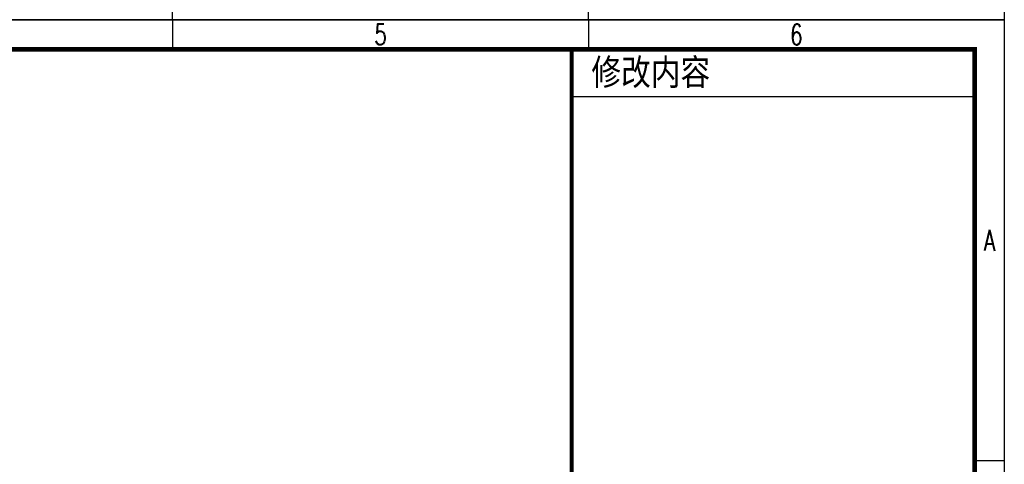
# Model space of a CAD drawing. Extents: x 39527407 to 39530665, y 3786466 to 3790957.
# Tile 61 of 113: x 39529333 to 39530586, y 3788146 to 3788712. Entities that reach past the tile are written whole.
import ezdxf
from ezdxf.enums import TextEntityAlignment as Align

# ---------------------------------------------------------------- set-up
doc = ezdxf.new("R2010")
doc.units = 0
doc.linetypes.add('DASHEDX2', pattern=[38.1, 25.4, -12.7])
doc.layers.get('0').update_dxf_attribs({"linetype": 'CONTINUOUS'})
doc.layers.add('SH_A0$0$T-SHBD-3', color=3, linetype='CONTINUOUS')
doc.layers.add('TK-ABCD-TTLB-E', color=3, linetype='CONTINUOUS')
doc.layers.add('路线', color=7, linetype='DASHEDX2', lineweight=30)
doc.styles.add('SimHztxt', font='simplex.shx', dxfattribs={"width": 0.8, "bigfont": 'hztxt.shx'})

# ---------------------------------------------------------------- blocks, each defined once
blk = doc.blocks.new('A$C69525F90')
at = {"color": 3}
for p, q in [((1.25, 86.79), (1.25, 103.75)), ((3.25, 103.75), (3.25, 86.79))]:
    blk.add_line(p, q, dxfattribs=at)
at = {"layer": 'SH_A0$0$T-SHBD-3', "const_width": 0.175}
blk.add_lwpolyline([(73, 103.75), (73, 86.79), (1.25, 86.79), (1.25, 103.75)], close=True, dxfattribs=at)
at = {"layer": 'TK-ABCD-TTLB-E', "color": 3}
for p, q in [((0, 105), (0, 103.75)), ((18.563, 105), (18.563, 103.75)), ((0, 87.5), (1.25, 87.5)), ((74.25, 87.5), (73, 87.5)), ((0, 70), (1.25, 70)), ((74.25, 70), (73, 70))]:
    blk.add_line(p, q, dxfattribs=at)
blk.add_lwpolyline([(74.25, 0), (0, 0), (0, 105), (74.25, 105), (74.25, 0)], dxfattribs=at)
at = {"layer": 'TK-ABCD-TTLB-E', "color": 3, "const_width": 0.2}
blk.add_lwpolyline([(73, 6.25), (1.25, 6.25), (1.25, 103.75), (73, 103.75), (73, 6.25)], dxfattribs=at)
at = {"color": 0, "style": 'SimHztxt'}
blk.add_text('修改内容', height=1.25, rotation=90, dxfattribs=at).set_placement((2.874, 87.623))
at = {"layer": 'TK-ABCD-TTLB-E', "color": 3, "style": 'SimHztxt', "width": 0.7}
for s, p in [('A', (9.281, 104.375)), ('6', (0.625, 96.25)), ('5', (0.625, 78.75))]:
    blk.add_text(s, height=0.875, rotation=90, dxfattribs=at).set_placement(p, align=Align.MIDDLE_CENTER)

msp = doc.modelspace()

# ---------------------------------------------------------------- block references
at = {"layer": '路线', "linetype": 'ByBlock', "lineweight": -3, "xscale": 30.2444574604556, "yscale": 30.2444574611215, "zscale": 30.24445746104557, "rotation": 270}
for p in [(39527410.40194, 3790957.50045, -38.58), (39527410.40194, 3788711.84949, -38.58)]:
    msp.add_blockref('A$C69525F90', p, dxfattribs=at)

doc.saveas('drawing.dxf')
